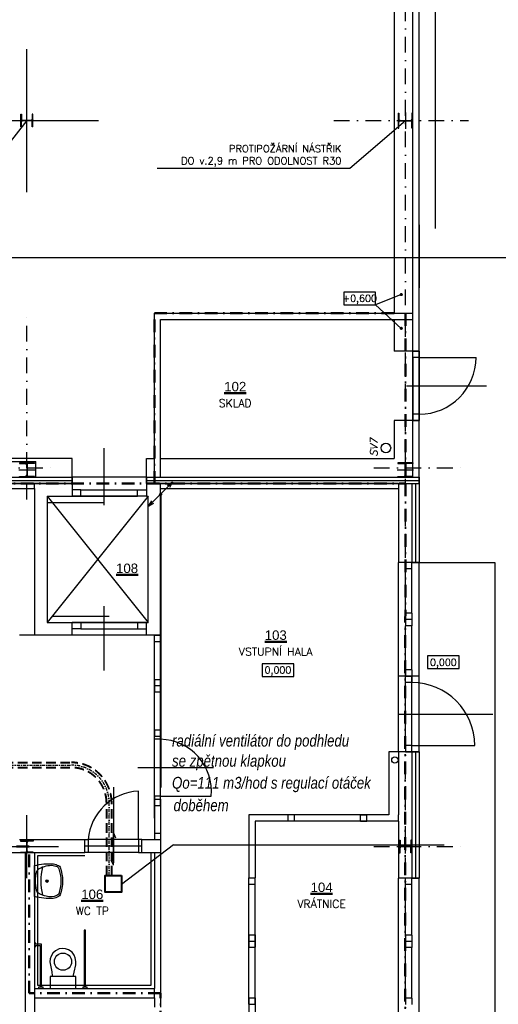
# Model space of a CAD drawing. Header units: millimetres. Extents: x 6435372 to 7248404, y 1559872 to 1886246.
# Tile 206 of 208: x 7115312 to 7122900, y 1762661 to 1778257. Entities that reach past the tile are written whole.
import ezdxf
from ezdxf.enums import TextEntityAlignment as Align

# ---------------------------------------------------------------- set-up
doc = ezdxf.new("R2010")
doc.units = ezdxf.units.MM
for name, pattern in [('DASHDOT', [1, 0.5, -0.25, 0, -0.25]), ('DASHDOTX2', [2, 1, -0.5, 0, -0.5]), ('DASHED', [0.75, 0.5, -0.25]), ('ČERCHOVANÁ', [1, 0.5, -0.25, 0, -0.25])]:
    doc.linetypes.add(name, pattern=pattern)
for name, color, linetype, lineweight in [('CKPOPISM', 8, 'Continuous', 50), ('CKPOPISM_POPIS', 8, 'Continuous', 25), ('požární úseky', 21, 'ČERCHOVANÁ', 50), ('UT_potrubí', 10, 'Continuous', 30), ('V-chladivo', 180, 'OKRUH_1', 40), ('VZT', 130, 'Continuous', 40)]:
    doc.layers.add(name, color=color, linetype=linetype, lineweight=lineweight)
doc.layers.add('matrice DPS', color=122, linetype='Continuous')
doc.layers.add('VZT_POPIS', color=7, linetype='Continuous')
doc.styles.add('ARIAL', font='arial.ttf')
doc.styles.add('INDRA', font='ariali.ttf')
doc.styles.add('KURZIVA', font='italic__.ttf')
doc.styles.get("Standard").update_dxf_attribs({"font": 'romans.shx'})
doc.linetypes.add('IZOLACE_POLYSTYREN_EXPANDOVANY', pattern='A,1,[224,CADKON.SHX,S=0.01,R=0,X=-0.5,Y=-1.74],-2', length=3)
doc.linetypes.add('IZOLACE_POLYSTYREN_PENOVY', pattern='A,0.001,[228,CADKON.SHX,S=0.1,R=0,X=0,Y=0],-2', length=2.001)
doc.linetypes.add('OKRUH_1', pattern='A,25,-18,25,-18,["1",Standard,S=9,R=0,X=-5,Y=-4.5],-12', length=98)
doc.dimstyles.new('CADKON', dxfattribs={"dimscale": 100, "dimtxt": 2.2, "dimasz": 2.5, "dimexe": 1.8, "dimexo": 5, "dimgap": 0.6, "dimtad": 1, "dimrnd": 1, "dimtxsty": 'Standard', "dimblk1": 'OBLIQUE', "dimblk2": 'OBLIQUE', "dimsah": 1, "dimcen": 2.5, "dimadec": 1, "dimazin": 2, "dimtfac": 1, "dimtdec": 4, "dimtix": 1, "dimtmove": 2, "dimatfit": 3, "dimldrblk": 'OPEN30', "dimfxl": 5, "dimfxlon": 1, "dimtolj": 1, "dimarcsym": 0})
doc.dimstyles.new('CADKON$7', dxfattribs={"dimscale": 100, "dimtxt": 2.5, "dimasz": 2.5, "dimexe": 1.8, "dimexo": 5, "dimgap": 0.6, "dimtad": 1, "dimrnd": 1, "dimtxsty": 'Standard', "dimblk1": 'OBLIQUE', "dimblk2": 'OBLIQUE', "dimsah": 1, "dimcen": 2.5, "dimadec": 1, "dimazin": 2, "dimtfac": 1, "dimtdec": 4, "dimtix": 1, "dimtmove": 0, "dimatfit": 3, "dimldrblk": 'DOTSMALL', "dimfxl": 5, "dimfxlon": 1, "dimtfill": 1, "dimtolj": 1, "dimarcsym": 0})

# ---------------------------------------------------------------- blocks, each defined once
blk = doc.blocks.new('_Oblique')
at = {"color": 0, "lineweight": -2}
blk.add_line((-0.5, -0.5), (0.5, 0.5), dxfattribs=at)
blk = doc.blocks.new('CK_S_EXT_HEAHEA240')
for p, q in [((-120, 115), (120, 115)), ((-120, 115), (-120, 103)), ((-120, 103), (-24.75, 103)), ((-3.75, -82), (-3.75, 82)), ((3.75, -82), (3.75, 82)), ((120, 103), (24.75, 103)), ((120, 115), (120, 103)), ((-120, -115), (-120, -103)), ((-120, -103), (-24.75, -103)), ((-120, -115), (120, -115)), ((120, -103), (24.75, -103)), ((120, -115), (120, -103))]:
    blk.add_line(p, q)
for centre, start, end in [((-24.75, 82), 0, 90), ((24.75, 82), 90, 180), ((-24.75, -82), 270, 0), ((24.75, -82), 180, 270)]:
    blk.add_arc(centre, 21, start, end)
blk = doc.blocks.new('CK_S_EXT_HEAHEA200')
for p, q in [((-100, 95), (100, 95)), ((-100, 95), (-100, 85)), ((-100, 85), (-21.25, 85)), ((-3.25, -67), (-3.25, 67)), ((3.25, -67), (3.25, 67)), ((100, 85), (21.25, 85)), ((100, 95), (100, 85)), ((-100, -95), (-100, -85)), ((-100, -85), (-21.25, -85)), ((-100, -95), (100, -95)), ((100, -85), (21.25, -85)), ((100, -95), (100, -85))]:
    blk.add_line(p, q)
for centre, start, end in [((-21.25, 67), 0, 90), ((21.25, 67), 90, 180), ((-21.25, -67), 270, 0), ((21.25, -67), 180, 270)]:
    blk.add_arc(centre, 18, start, end)
blk = doc.blocks.new('*U1042')
at = {"color": 0, "linetype": 'ByBlock', "lineweight": -2}
for p, q in [((-386, 0), (-386, -20)), ((-314, 0), (-386, 0)), ((-314, -20), (-314, 0)), ((314, 0), (314, -20)), ((386, 0), (314, 0)), ((386, -20), (386, 0)), ((-386, -20), (-314, -20)), ((-360, -20), (-360, -920)), ((-340, -920), (-340, -20)), ((314, -20), (386, -20)), ((340, -20), (340, -700)), ((360, -680), (360, -20)), ((340, -700), (435, -700)), ((435, -680), (360, -680)), ((450, -660), (435, -660)), ((435, -660), (435, -680)), ((435, -700), (435, -720)), ((435, -720), (450, -720)), ((450, -720), (450, -660)), ((-360, -920), (-340, -920))]:
    blk.add_line(p, q, dxfattribs=at)
for points in [[(-204, 0), (-204, -188), (-164, -188), (-178, -256), (-203, -372), (-204, -423), (-197, -485), (-181, -527), (-145, -572), (-89, -608), (-40, -628), (1, -633), (58, -625), (118, -597), (157, -556), (188, -510), (200, -469), (205, -422), (192, -342), (176, -262), (168, -197), (165, -188), (204, -188), (204, 0), (-204, 0)], [(-164, -188), (165, -188)]]:
    blk.add_lwpolyline(points, dxfattribs=at)
blk.add_circle((-1, -423), 136, dxfattribs=at)
blk = doc.blocks.new('CKBL2112015091058', base_point=(102208, 60893))
blk = doc.blocks.new('CKBL2112015091548', base_point=(101049, 65429))
blk = doc.blocks.new('CKBL2112015092642', base_point=(98321, 67318))
blk = doc.blocks.new('CKBL2112615105543', base_point=(101423, 69100))
blk = doc.blocks.new('*U1021')
at = {"color": 0, "linetype": 'ByBlock', "lineweight": -2}
blk.add_lwpolyline([(-5, -2), (5, -2), (5, 2), (-5, 2), (-5, -2)], dxfattribs=at)
blk = doc.blocks.new('*U1026')
at = {"color": 0, "linetype": 'ByBlock', "lineweight": -2}
blk.add_lwpolyline([(-5, -2), (5, -2), (5, 2), (-5, 2), (-5, -2)], dxfattribs=at)
blk = doc.blocks.new('*U1027')
at = {"color": 0, "linetype": 'ByBlock', "lineweight": -2}
blk.add_lwpolyline([(-5, -2), (5, -2), (5, 2), (-5, 2), (-5, -2)], dxfattribs=at)
blk = doc.blocks.new('CKBL2032316081210')

msp = doc.modelspace()

# ---------------------------------------------------------------- linework, layer by layer
at = {"layer": 'matrice DPS', "linetype": 'DASHDOT', "ltscale": 500}
for p, q in [((7121426.8, 1758731.7), (7121426.8, 1794158)), ((7120293.5, 1776658), (7122426.8, 1776658)), ((7115426.8, 1770658), (7115426.8, 1773658)), ((7114926.8, 1771158), (7115926.8, 1771158)), ((7120926.8, 1771158), (7122426.8, 1771158)), ((7120926.8, 1765158), (7122426.8, 1765158))]:
    msp.add_line(p, q, dxfattribs=at)
at = {"layer": 'matrice DPS', "ltscale": 500}
for p, q in [((7121546.8, 1773608), (7121546.8, 1793308)), ((7121646.8, 1773008), (7121646.8, 1793408)), ((7121896.8, 1793408), (7121896.8, 1774947.1)), ((7121246.8, 1793008), (7121246.8, 1773608)), ((7115426.8, 1775524.7), (7115426.8, 1777791.3)), ((7115426.8, 1776548), (7115426.8, 1776768)), ((7121426.8, 1776788), (7121426.8, 1776528)), ((7112952, 1776658), (7116560.1, 1776658)), ((7115531.8, 1776658), (7115321.8, 1776658)), ((7121301.8, 1776658), (7121551.8, 1776658)), ((7121646.8, 1775008), (7121646.8, 1774008)), ((7117446.8, 1771008), (7117446.8, 1773608)), ((7117446.8, 1773608), (7121546.8, 1773608)), ((7117546.8, 1771008), (7117546.8, 1773508)), ((7117546.8, 1773508), (7121546.8, 1773508)), ((7121246.8, 1773508), (7121246.8, 1773008)), ((7121546.8, 1773508), (7121546.8, 1773608)), ((7121546.8, 1773008), (7121546.8, 1773508)), ((7121546.8, 1773008), (7121246.8, 1773008)), ((7121546.8, 1771908), (7121546.8, 1773008)), ((7121646.8, 1773008), (7121546.8, 1773008)), ((7121546.8, 1772908), (7121546.8, 1773008)), ((7121546.8, 1773008), (7121646.8, 1773008)), ((7121646.8, 1773008), (7121646.8, 1771908)), ((7121646.8, 1771908), (7121646.8, 1773008)), ((7121646.8, 1773008), (7121646.8, 1772908)), ((7121646.8, 1772908), (7121546.8, 1772908)), ((7121546.8, 1772908), (7121546.8, 1772008)), ((7121646.8, 1772908), (7122546.8, 1772908)), ((7121646.8, 1772908), (7121646.8, 1772008)), ((7121446.8, 1772458), (7122710.8, 1772458)), ((7121546.8, 1772008), (7121546.8, 1771908)), ((7121646.8, 1772008), (7121546.8, 1772008)), ((7121646.8, 1771908), (7121646.8, 1772008)), ((7121546.8, 1771908), (7121246.8, 1771908)), ((7121246.8, 1771908), (7121246.8, 1771308)), ((7121546.8, 1771008), (7121546.8, 1771908)), ((7121646.8, 1771908), (7121546.8, 1771908)), ((7121546.8, 1771908), (7121646.8, 1771908)), ((7121646.8, 1770908), (7121646.8, 1771908)), ((7116646.8, 1771471.6), (7116646.8, 1770567)), ((7116141.8, 1771308), (7079606.8, 1771308)), ((7116141.8, 1771008), (7116141.8, 1771308)), ((7117321.8, 1771008), (7117321.8, 1771308)), ((7117321.8, 1771308), (7117446.8, 1771308)), ((7117546.8, 1771308), (7121246.8, 1771308)), ((7109286.8, 1771258), (7115566.8, 1771258)), ((7115426.8, 1771248), (7115426.8, 1770998)), ((7115566.8, 1771008), (7115566.8, 1771258)), ((7121426.8, 1771248), (7121426.8, 1770998)), ((7079306.8, 1771008), (7116141.8, 1771008)), ((7104706.8, 1771008), (7116141.8, 1771008)), ((7115556.8, 1771123), (7115296.8, 1771123)), ((7117321.8, 1771008), (7116141.8, 1771008)), ((7116141.8, 1770908), (7116141.8, 1771008)), ((7116141.8, 1771008), (7116141.8, 1770908)), ((7117321.8, 1771008), (7117446.8, 1771008)), ((7117321.8, 1770908), (7117321.8, 1771008)), ((7117321.8, 1771008), (7117321.8, 1770908)), ((7117321.8, 1771008), (7121646.8, 1771008)), ((7117546.8, 1771008), (7121546.8, 1771008)), ((7121556.8, 1771123), (7121296.8, 1771123)), ((7121546.8, 1771008), (7121646.8, 1771008)), ((7121646.8, 1771008), (7121646.8, 1770908)), ((7104706.8, 1770908), (7116141.8, 1770908)), ((7115546.8, 1770908), (7105036.8, 1770908)), ((7112206.8, 1770833), (7115546.8, 1770833)), ((7116141.8, 1770908), (7115546.8, 1770908)), ((7115546.8, 1770833), (7115546.8, 1770908)), ((7115546.8, 1770833), (7115546.8, 1768508)), ((7116141.8, 1770908), (7116141.8, 1770708)), ((7117321.8, 1770908), (7117321.8, 1770708)), ((7117446.8, 1770908), (7117321.8, 1770908)), ((7117321.8, 1770908), (7121646.8, 1770908)), ((7121316.8, 1770908), (7117446.8, 1770908)), ((7117546.8, 1770833), (7117546.8, 1770908)), ((7117546.8, 1770833), (7121316.8, 1770833)), ((7117546.8, 1768508), (7117546.8, 1770833)), ((7121316.8, 1770908), (7121316.8, 1769658)), ((7121316.8, 1770908), (7121316.8, 1770833)), ((7121316.8, 1770908), (7121646.8, 1770908)), ((7121526.8, 1770908), (7121526.8, 1769658)), ((7121526.8, 1770908), (7121646.8, 1770908)), ((7121646.8, 1770908), (7121646.8, 1769658)), ((7115746.8, 1770708), (7115746.8, 1768708)), ((7115746.8, 1770708), (7116141.8, 1770708)), ((7115746.8, 1770708), (7117346.8, 1768708)), ((7117346.8, 1770708), (7115746.8, 1768708)), ((7116281.8, 1770808), (7116141.8, 1770808)), ((7116141.8, 1770808), (7116141.8, 1770708)), ((7117321.8, 1770708), (7116141.8, 1770708)), ((7116141.8, 1770708), (7116281.8, 1770708)), ((7116146.8, 1770708), (7117146.8, 1770708)), ((7116281.8, 1770708), (7116281.8, 1770808)), ((7116281.8, 1770808), (7117181.8, 1770808)), ((7116281.8, 1770708), (7117181.8, 1770708)), ((7117181.8, 1770708), (7117181.8, 1770808)), ((7117181.8, 1770808), (7117321.8, 1770808)), ((7117321.8, 1770708), (7117181.8, 1770708)), ((7117321.8, 1770808), (7117321.8, 1770708)), ((7117321.8, 1770708), (7117346.8, 1770708)), ((7117346.8, 1768708), (7117346.8, 1770708)), ((7115746.8, 1770608), (7116646.8, 1770608)), ((7121316.8, 1767858), (7121316.8, 1769658)), ((7121646.8, 1769658), (7121316.8, 1769658)), ((7121426.8, 1769558), (7121426.8, 1769658)), ((7121526.8, 1769658), (7121426.8, 1769658)), ((7121526.8, 1769558), (7121526.8, 1769658)), ((7121526.8, 1769658), (7121646.8, 1769658)), ((7121646.8, 1767858), (7121646.8, 1769658)), ((7121646.8, 1769658), (7122846.8, 1769658)), ((7122846.8, 1769658), (7122846.8, 1759752.5)), ((7121426.8, 1768858), (7121426.8, 1769558)), ((7121526.8, 1769558), (7121426.8, 1769558)), ((7121526.8, 1768858), (7121526.8, 1769558)), ((7116646.8, 1768966.5), (7116646.8, 1767947.2)), ((7115831.8, 1768808), (7116731.8, 1768808)), ((7121526.8, 1768858), (7121426.8, 1768858)), ((7121426.8, 1768858), (7121426.8, 1768758)), ((7121526.8, 1768858), (7121526.8, 1768758)), ((7115746.8, 1768708), (7116141.8, 1768708)), ((7116056.8, 1768708), (7117236.8, 1768708)), ((7117321.8, 1768708), (7116141.8, 1768708)), ((7116141.8, 1768508), (7116141.8, 1768708)), ((7116141.8, 1768708), (7116281.8, 1768708)), ((7116141.8, 1768608), (7116141.8, 1768708)), ((7116281.8, 1768708), (7116281.8, 1768608)), ((7116281.8, 1768708), (7117181.8, 1768708)), ((7116321.8, 1768708), (7117321.8, 1768708)), ((7117321.8, 1768708), (7117181.8, 1768708)), ((7117181.8, 1768708), (7117181.8, 1768608)), ((7117321.8, 1768708), (7117346.8, 1768708)), ((7117321.8, 1768508), (7117321.8, 1768708)), ((7117321.8, 1768608), (7117321.8, 1768708)), ((7121526.8, 1768758), (7121426.8, 1768758)), ((7121426.8, 1768758), (7121426.8, 1768658)), ((7121426.8, 1767958), (7121426.8, 1768658)), ((7121526.8, 1768658), (7121426.8, 1768658)), ((7121526.8, 1768758), (7121526.8, 1768658)), ((7121526.8, 1767958), (7121526.8, 1768658)), ((7115546.8, 1768508), (7115306.8, 1768508)), ((7116141.8, 1768508), (7115546.8, 1768508)), ((7116281.8, 1768608), (7116141.8, 1768608)), ((7117321.8, 1768508), (7116141.8, 1768508)), ((7116281.8, 1768608), (7117181.8, 1768608)), ((7117181.8, 1768608), (7117321.8, 1768608)), ((7117546.8, 1768508), (7117321.8, 1768508)), ((7117446.8, 1768508), (7117546.8, 1768508)), ((7117446.8, 1768508), (7117546.8, 1768508)), ((7117446.8, 1766908), (7117446.8, 1768508)), ((7117446.8, 1768408), (7117446.8, 1768508)), ((7117446.8, 1768508), (7117546.8, 1768508)), ((7117546.8, 1766908), (7117546.8, 1768508)), ((7117546.8, 1768408), (7117546.8, 1768508)), ((7117446.8, 1767808), (7117446.8, 1768408)), ((7117446.8, 1768408), (7117546.8, 1768408)), ((7117546.8, 1767808), (7117546.8, 1768408)), ((7121316.8, 1766658), (7121316.8, 1767858)), ((7121646.8, 1767858), (7121316.8, 1767858)), ((7121646.8, 1767858), (7121316.8, 1767858)), ((7121526.8, 1767958), (7121426.8, 1767958)), ((7121426.8, 1767958), (7121426.8, 1767858)), ((7121426.8, 1767758), (7121426.8, 1767858)), ((7121426.8, 1767858), (7121526.8, 1767858)), ((7121526.8, 1767858), (7121426.8, 1767858)), ((7121526.8, 1767958), (7121526.8, 1767858)), ((7121526.8, 1766658), (7121526.8, 1767858)), ((7121526.8, 1767858), (7121526.8, 1767758)), ((7121646.8, 1766658), (7121646.8, 1767858)), ((7117446.8, 1767808), (7117546.8, 1767808)), ((7117446.8, 1767808), (7117446.8, 1767708)), ((7117446.8, 1767708), (7117546.8, 1767708)), ((7117446.8, 1767708), (7117446.8, 1767608)), ((7117546.8, 1767808), (7117546.8, 1767708)), ((7117546.8, 1767708), (7117546.8, 1767608)), ((7121526.8, 1767758), (7121426.8, 1767758)), ((7121426.8, 1766758), (7121426.8, 1767758)), ((7121526.8, 1766758), (7121526.8, 1767758)), ((7117446.8, 1767008), (7117446.8, 1767608)), ((7117446.8, 1767608), (7117546.8, 1767608)), ((7117546.8, 1767008), (7117546.8, 1767608)), ((7121312.8, 1767258), (7122812.8, 1767258)), ((7117446.8, 1767008), (7117546.8, 1767008)), ((7117446.8, 1767008), (7117446.8, 1766908)), ((7117546.8, 1767008), (7117546.8, 1766908)), ((7117446.8, 1766908), (7117546.8, 1766908)), ((7117446.8, 1766858), (7117446.8, 1766908)), ((7117446.8, 1766908), (7117546.8, 1766908)), ((7117446.8, 1766908), (7117546.8, 1766908)), ((7117446.8, 1766908), (7117546.8, 1766908)), ((7117446.8, 1765958), (7117446.8, 1766858)), ((7117546.8, 1766858), (7117446.8, 1766858)), ((7117446.8, 1765608), (7117446.8, 1766808)), ((7117546.8, 1766908), (7117546.8, 1766858)), ((7117546.8, 1765958), (7117546.8, 1766858)), ((7121316.8, 1766658), (7121166.8, 1766658)), ((7121166.8, 1766658), (7121166.8, 1765663)), ((7121646.8, 1766658), (7121316.8, 1766658)), ((7121316.8, 1766658), (7121316.8, 1765663)), ((7121526.8, 1766758), (7121426.8, 1766758)), ((7121426.8, 1766758), (7121426.8, 1766658)), ((7121426.8, 1766658), (7121526.8, 1766658)), ((7121526.8, 1766658), (7121526.8, 1766758)), ((7121526.8, 1766758), (7122526.8, 1766758)), ((7121526.8, 1766658), (7121526.8, 1764658)), ((7121526.8, 1766658), (7121646.8, 1766658)), ((7121646.8, 1766658), (7121646.8, 1764658)), ((7118382.8, 1766408), (7117182.8, 1766408)), ((7116796.8, 1766099), (7116796.8, 1764899)), ((7117196.8, 1765273), (7117196.8, 1766038)), ((7117546.8, 1765958), (7117446.8, 1765958)), ((7117446.8, 1765958), (7117446.8, 1765908)), ((7117446.8, 1765908), (7117546.8, 1765908)), ((7117446.8, 1765908), (7117546.8, 1765908)), ((7117446.8, 1765908), (7117546.8, 1765908)), ((7117446.8, 1765908), (7117446.8, 1765273)), ((7117446.8, 1765808), (7117446.8, 1765908)), ((7117446.8, 1765908), (7117546.8, 1765908)), ((7117546.8, 1765908), (7117546.8, 1765958)), ((7117546.8, 1765958), (7118346.8, 1765958)), ((7117546.8, 1765908), (7117546.8, 1765273)), ((7117546.8, 1765808), (7117546.8, 1765908)), ((7117446.8, 1765808), (7117446.8, 1765373)), ((7117446.8, 1765808), (7117546.8, 1765808)), ((7117546.8, 1765808), (7117546.8, 1765373)), ((7115426.8, 1764658), (7115426.8, 1765658)), ((7118946.8, 1765663), (7118946.8, 1764663)), ((7119566.8, 1765663), (7118946.8, 1765663)), ((7119046.8, 1765563), (7119046.8, 1764663)), ((7119566.8, 1765563), (7119046.8, 1765563)), ((7120816.8, 1765663), (7119566.8, 1765663)), ((7119566.8, 1765563), (7119566.8, 1765663)), ((7119666.8, 1765663), (7119566.8, 1765663)), ((7119566.8, 1765563), (7119566.8, 1765663)), ((7120816.8, 1765563), (7119566.8, 1765563)), ((7119666.8, 1765563), (7119566.8, 1765563)), ((7120716.8, 1765663), (7119666.8, 1765663)), ((7119666.8, 1765563), (7119666.8, 1765663)), ((7120716.8, 1765563), (7119666.8, 1765563)), ((7120716.8, 1765563), (7120716.8, 1765663)), ((7120716.8, 1765663), (7120816.8, 1765663)), ((7120716.8, 1765563), (7120816.8, 1765563)), ((7120816.8, 1765563), (7120816.8, 1765663)), ((7120816.8, 1765563), (7120816.8, 1765663)), ((7121166.8, 1765663), (7120816.8, 1765663)), ((7121316.8, 1765563), (7120816.8, 1765563)), ((7121316.8, 1765563), (7121316.8, 1765663)), ((7121316.8, 1765563), (7121316.8, 1764658)), ((7117446.8, 1765373), (7117546.8, 1765373)), ((7117446.8, 1765373), (7117446.8, 1765273)), ((7117546.8, 1765373), (7117546.8, 1765273)), ((7115306.8, 1765273), (7115526.8, 1765273)), ((7115426.8, 1765053), (7115426.8, 1765298)), ((7115430.1, 1765273), (7116346.8, 1765273)), ((7116346.8, 1765063), (7116346.8, 1765273)), ((7116346.8, 1765273), (7116396.8, 1765273)), ((7116346.8, 1765063), (7116346.8, 1765273)), ((7117196.8, 1765273), (7116396.8, 1765273)), ((7116396.8, 1765273), (7116396.8, 1765063)), ((7117246.8, 1765273), (7117196.8, 1765273)), ((7117196.8, 1765273), (7117196.8, 1765063)), ((7117246.8, 1765273), (7117446.8, 1765273)), ((7117246.8, 1765063), (7117246.8, 1765273)), ((7117246.8, 1765063), (7117246.8, 1765273)), ((7117446.8, 1765273), (7117546.8, 1765273)), ((7117446.8, 1765273), (7117546.8, 1765273)), ((7117446.8, 1765273), (7117546.8, 1765273)), ((7117546.8, 1765273), (7117546.8, 1762613)), ((7121426.8, 1765048), (7121426.8, 1765268)), ((7111086.8, 1765063), (7115396.8, 1765063)), ((7114926.8, 1765158), (7115926.8, 1765158)), ((7115316.8, 1765158), (7115536.8, 1765158)), ((7115396.8, 1765063), (7115396.8, 1761282.5)), ((7115546.8, 1765063), (7115546.8, 1762913)), ((7115546.8, 1765063), (7116346.8, 1765063)), ((7117246.8, 1765163), (7116346.8, 1765163)), ((7116396.8, 1765063), (7116346.8, 1765063)), ((7117196.8, 1765063), (7116396.8, 1765063)), ((7117196.8, 1765063), (7117246.8, 1765063)), ((7117246.8, 1765063), (7117446.8, 1765063)), ((7117446.8, 1765063), (7117446.8, 1762913)), ((7117446.8, 1765063), (7117546.8, 1765063)), ((7121531.8, 1765158), (7121321.8, 1765158)), ((7118946.8, 1764663), (7119046.8, 1764663)), ((7118946.8, 1762663), (7118946.8, 1764663)), ((7118946.8, 1764563), (7118946.8, 1764663)), ((7118946.8, 1764663), (7119046.8, 1764663)), ((7119046.8, 1762663), (7119046.8, 1764663)), ((7119046.8, 1764563), (7119046.8, 1764663)), ((7121316.8, 1761658), (7121316.8, 1764658)), ((7121646.8, 1764658), (7121316.8, 1764658)), ((7121426.8, 1764558), (7121426.8, 1764658)), ((7121526.8, 1764658), (7121426.8, 1764658)), ((7121526.8, 1764558), (7121526.8, 1764658)), ((7121526.8, 1764658), (7121646.8, 1764658)), ((7121646.8, 1761658), (7121646.8, 1764658)), ((7118946.8, 1763763), (7118946.8, 1764563)), ((7118946.8, 1764563), (7119046.8, 1764563)), ((7119046.8, 1763763), (7119046.8, 1764563)), ((7121426.8, 1763758), (7121426.8, 1764558)), ((7121526.8, 1764558), (7121426.8, 1764558)), ((7121526.8, 1763758), (7121526.8, 1764558)), ((7118946.8, 1763763), (7119046.8, 1763763)), ((7118946.8, 1763763), (7118946.8, 1763663)), ((7118946.8, 1763663), (7119046.8, 1763663)), ((7118946.8, 1763663), (7118946.8, 1763563)), ((7119046.8, 1763763), (7119046.8, 1763663)), ((7119046.8, 1763663), (7119046.8, 1763563)), ((7121526.8, 1763758), (7121426.8, 1763758)), ((7121426.8, 1763758), (7121426.8, 1763658)), ((7121526.8, 1763658), (7121426.8, 1763658)), ((7121426.8, 1763658), (7121426.8, 1763558)), ((7121526.8, 1763758), (7121526.8, 1763658)), ((7121526.8, 1763658), (7121526.8, 1763558)), ((7118946.8, 1763563), (7119046.8, 1763563)), ((7118946.8, 1762763), (7118946.8, 1763563)), ((7119046.8, 1762763), (7119046.8, 1763563)), ((7121426.8, 1762758), (7121426.8, 1763558)), ((7121526.8, 1763558), (7121426.8, 1763558)), ((7121526.8, 1762758), (7121526.8, 1763558)), ((7115546.8, 1762913), (7117446.8, 1762913)), ((7117446.8, 1762763), (7117446.8, 1762913)), ((7115546.8, 1762763), (7117446.8, 1762763)), ((7115546.8, 1762763), (7115546.8, 1761282.5)), ((7117446.8, 1762763), (7117446.8, 1762613)), ((7118946.8, 1762763), (7119046.8, 1762763)), ((7118946.8, 1762763), (7118946.8, 1762663)), ((7119046.8, 1762763), (7119046.8, 1762663)), ((7121526.8, 1762758), (7121426.8, 1762758)), ((7121426.8, 1762758), (7121426.8, 1762658)), ((7121526.8, 1762758), (7121526.8, 1762658)), ((7118946.8, 1762663), (7118946.8, 1762413)), ((7118946.8, 1762663), (7119046.8, 1762663)), ((7118946.8, 1762663), (7119046.8, 1762663)), ((7119046.8, 1762663), (7119046.8, 1762413))]:
    msp.add_line(p, q, dxfattribs=at)
at = {"layer": 'matrice DPS', "linetype": 'Continuous', "ltscale": 500}
for p, q in [((7117446.8, 1771008), (7117546.8, 1771008)), ((7115396.8, 1765063), (7115546.8, 1765063)), ((7115546.8, 1762913), (7115546.8, 1762763))]:
    msp.add_line(p, q, dxfattribs=at)
at = {"layer": 'matrice DPS', "linetype": 'IZOLACE_POLYSTYREN_PENOVY', "ltscale": 500}
for points in [[(7104706.8, 1770958), (7116141.8, 1770958)], [(7117321.8, 1770958), (7121646.8, 1770958)]]:
    msp.add_lwpolyline(points, dxfattribs=at)
at = {"layer": 'matrice DPS', "linetype": 'IZOLACE_POLYSTYREN_EXPANDOVANY', "ltscale": 500}
for points in [[(7121586.8, 1770908), (7121586.8, 1769658)], [(7121586.8, 1766658), (7121586.8, 1764658)]]:
    msp.add_lwpolyline(points, dxfattribs=at)
at = {"layer": 'matrice DPS', "ltscale": 500}
msp.add_lwpolyline([(7116346.8, 1765013), (7115596.8, 1765013), (7115596.8, 1762963), (7117396.8, 1762963), (7117396.8, 1765063)], dxfattribs=at)
at = {"layer": 'matrice DPS', "linetype": 'ByBlock', "ltscale": 500}
for points in [[(7115546.8, 1764857.8, -0.0779315), (7115847.8, 1764886.1, -0.0680309), (7115928.1, 1764857.1, -0.2449622), (7115954.6, 1764831.4, -0.1652428), (7115954.6, 1764393.4, -0.2447516), (7115928.1, 1764367.7, -0.0729642), (7115841.7, 1764337.4, -0.0733034), (7115546.8, 1764367)], [(7115623.6, 1764812.1, -0.1391699), (7115844.4, 1764861.3), (7115882.8, 1764850, -0.3095362), (7115939.5, 1764787, -0.1500095), (7115939.5, 1764437.4, -0.2874807), (7115902.8, 1764384.9, -0.1904674), (7115730.6, 1764372.7, -0.0477801), (7115623.6, 1764412.7, -0.2252671), (7115579.6, 1764467.5, -0.1173255), (7115582.8, 1764767.1, -0.1890594), (7115621.5, 1764811)]]:
    msp.add_lwpolyline(points, format="xyb", close=True, dxfattribs=at)
msp.add_lwpolyline([(7115674.4, 1764832.9, 0.1253275), (7115674.4, 1764390.8)], format="xyb", dxfattribs=at)
at = {"layer": 'matrice DPS', "ltscale": 500}
for centre, radius in [((7121118.8, 1771472.5), 75), ((7121260.1, 1766530.8), 50)]:
    msp.add_circle(centre, radius, dxfattribs=at)
at = {"layer": 'matrice DPS', "linetype": 'ByBlock', "ltscale": 500}
for radius in [20.4, 13.9]:
    msp.add_circle((7115745.7, 1764612.4), radius, dxfattribs=at)
at = {"layer": 'matrice DPS', "ltscale": 500}
for centre, radius, start, end in [((7121646.8, 1772908), 900, 270, 0), ((7121526.8, 1766758), 1000, 0, 90), ((7117531.4, 1766038.8), 819.4, 354.34379, 88.92328), ((7117234.8, 1765197.5), 841.4, 92.58851, 174.84917)]:
    msp.add_arc(centre, radius, start, end, dxfattribs=at)
at = {"layer": 'požární úseky', "ltscale": 400}
for p, q in [((7117446.8, 1773608), (7121426.8, 1773608)), ((7117446.8, 1770908), (7117446.8, 1773608)), ((7121426.8, 1773608), (7121426.8, 1770908)), ((7104926.8, 1770913), (7121426.8, 1770908)), ((7121426.8, 1770908), (7121423.8, 1761158)), ((7115461.3, 1765158), (7104926.8, 1765158)), ((7115461.3, 1765158), (7104926.8, 1765158)), ((7115461.3, 1762834.6), (7115461.3, 1765158)), ((7117546.8, 1762834.6), (7115461.3, 1762834.6)), ((7117546.8, 1761158), (7117546.8, 1762834.6))]:
    msp.add_line(p, q, dxfattribs=at)
at = {"layer": 'UT_potrubí', "ltscale": 400}
msp.add_lwpolyline([(7102886.5, 1774492.1), (7132586.5, 1774492.1), (7132586.5, 1753492.1), (7102886.5, 1753492.1)], close=True, dxfattribs=at)
at = {"layer": 'V-chladivo', "ltscale": 400}
msp.add_line((7117545.1, 1770740.4), (7117545.1, 1766095.3), dxfattribs=at)
msp.add_circle((7117545.1, 1770740.4), 11.4, dxfattribs=at)
at = {"layer": 'VZT', "linetype": 'DASHED', "ltscale": 300}
for p, q in [((7109208.9, 1766490.1), (7116131.1, 1766490.1)), ((7109208.9, 1766410.1), (7116131.1, 1766410.1)), ((7116691.1, 1764703.2), (7116691.1, 1765850.1)), ((7116771.1, 1764703.2), (7116771.1, 1765850.1))]:
    msp.add_line(p, q, dxfattribs=at)
at = {"layer": 'VZT', "ltscale": 400}
msp.add_lwpolyline([(7116928.8, 1764703.2), (7116928.8, 1764439.2), (7116664.8, 1764439.2), (7116664.8, 1764703.2)], close=True, dxfattribs=at)
at = {"layer": 'VZT', "linetype": 'DASHED', "ltscale": 300}
for radius in [640, 560]:
    msp.add_arc((7116131.1, 1765850.1), radius, 0, 90, dxfattribs=at)
at = {"layer": 'VZT_POPIS', "ltscale": 400}
for p, q in [((7117545.1, 1770740.4), (7117735.7, 1770931)), ((7117735.7, 1770931), (7117651.6, 1770880.3)), ((7117735.7, 1770931), (7117685, 1770846.9)), ((7117545.1, 1770740.4), (7117354.4, 1770549.7)), ((7117354.4, 1770549.7), (7117405.1, 1770633.9)), ((7117354.4, 1770549.7), (7117438.6, 1770600.4)), ((7116796.8, 1764864.1), (7116796.8, 1765378.2)), ((7116796.8, 1765378.2), (7116831.8, 1765296.8)), ((7116796.8, 1764864.1), (7116761.9, 1764945.4))]:
    msp.add_line(p, q, dxfattribs=at)
at = {"layer": 'VZT_POPIS', "linetype": 'DASHDOTX2', "ltscale": 50}
for p, q in [((7109158.9, 1766450.1), (7116131.1, 1766450.1)), ((7116731.1, 1764703.2), (7116731.1, 1765850.1))]:
    msp.add_line(p, q, dxfattribs=at)
at = {"layer": 'VZT_POPIS'}
for q in [(7116928.8, 1764559.5), (7122042.4, 1765185.6)]:
    msp.add_line((7117748.7, 1765185.6), q, dxfattribs=at)
at = {"layer": 'VZT_POPIS', "linetype": 'DASHDOTX2', "ltscale": 50}
msp.add_arc((7116131.1, 1765850.1), 600, 0, 90, dxfattribs=at)

# ---------------------------------------------------------------- block references
at = {"layer": 'matrice DPS', "ltscale": 500}
for name, p, rotation in [('CK_S_EXT_HEAHEA200', (7115426.8, 1776658), 90), ('CK_S_EXT_HEAHEA240', (7121426.8, 1776658), 270), ('CK_S_EXT_HEAHEA240', (7115426.8, 1771123), 180), ('CK_S_EXT_HEAHEA240', (7121426.8, 1771123), 180), ('CK_S_EXT_HEAHEA200', (7121426.8, 1765158), 90), ('*U1042', (7115996.8, 1762913), 180)]:
    msp.add_blockref(name, p, dxfattribs=dict(at, rotation=rotation))
ref = msp.add_blockref('*U1021', (7120702.1, 1773842), dxfattribs=dict(at, xscale=50, yscale=50, zscale=50))
ref.add_attrib('Výška', '+0,600', dxfattribs={"layer": '0', "color": 0, "linetype": 'ByBlock', "lineweight": -2, "height": 110}).set_placement((7120702.1, 1773842), align=Align.MIDDLE_CENTER)
ref = msp.add_blockref('CKBL2112615105543', (7118729.5, 1772120.1), dxfattribs=dict(at, xscale=0.5, yscale=0.5, zscale=0.5))
ref.add_attrib('JMENO', 'SKLAD', dxfattribs={"layer": 'CKPOPISM_POPIS', "height": 125}).set_placement((7118729.5, 1772120.1), align=Align.CENTER)
ref.add_attrib('CISLO', '%%U102', dxfattribs={"layer": 'CKPOPISM', "height": 150, "style": 'ARIAL'}).set_placement((7118729.5, 1772370.1), align=Align.CENTER)
ref = msp.add_blockref('CKBL2112015092642', (7117014.6, 1769491.8), dxfattribs=dict(at, xscale=0.5, yscale=0.5, zscale=0.5))
ref.add_attrib('CISLO', '%%U108', dxfattribs={"layer": 'CKPOPISM', "height": 150, "style": 'ARIAL'}).set_placement((7117014.6, 1769491.8), align=Align.CENTER)
ref = msp.add_blockref('CKBL2112015091548', (7119371.6, 1768183.3), dxfattribs=dict(at, xscale=0.5, yscale=0.5, zscale=0.5))
ref.add_attrib('JMENO', 'VSTUPNÍ HALA', dxfattribs={"layer": 'CKPOPISM_POPIS', "height": 125}).set_placement((7119371.6, 1768183.3), align=Align.CENTER)
ref.add_attrib('CISLO', '%%U103', dxfattribs={"layer": 'CKPOPISM', "height": 150, "style": 'ARIAL'}).set_placement((7119371.6, 1768433.3), align=Align.CENTER)
ref = msp.add_blockref('*U1027', (7122029.2, 1768078.1), dxfattribs=dict(at, xscale=50, yscale=50, zscale=50))
ref.add_attrib('Výška', '0,000', dxfattribs={"layer": '0', "color": 0, "linetype": 'ByBlock', "lineweight": -2, "height": 110}).set_placement((7122029.2, 1768078.1), align=Align.MIDDLE_CENTER)
ref = msp.add_blockref('*U1026', (7119406.5, 1767954.1), dxfattribs=dict(at, xscale=50, yscale=50, zscale=50))
ref.add_attrib('Výška', '0,000', dxfattribs={"layer": '0', "color": 0, "linetype": 'ByBlock', "lineweight": -2, "height": 110}).set_placement((7119406.5, 1767954.1), align=Align.MIDDLE_CENTER)
msp.add_blockref('CK_S_EXT_HEAHEA200', (7115426.8, 1765158), dxfattribs=at)
ref = msp.add_blockref('CKBL2112015091058', (7120098.9, 1764188.8), dxfattribs=dict(at, xscale=0.5, yscale=0.5, zscale=0.5))
ref.add_attrib('JMENO', 'VRÁTNICE', dxfattribs={"layer": 'CKPOPISM_POPIS', "height": 125}).set_placement((7120098.9, 1764188.8), align=Align.CENTER)
ref.add_attrib('CISLO', '%%U104', dxfattribs={"layer": 'CKPOPISM', "height": 150, "style": 'ARIAL'}).set_placement((7120098.9, 1764438.8), align=Align.CENTER)
ref = msp.add_blockref('CKBL2032316081210', (7116462.7, 1764077.6), dxfattribs=at)
ref.add_attrib('CISLO', '%%U106', dxfattribs={"layer": 'CKPOPISM', "height": 150, "style": 'ARIAL'}).set_placement((7116462.7, 1764327.6), align=Align.CENTER)
ref.add_attrib('JMENO', 'WC TP', dxfattribs={"layer": 'CKPOPISM_POPIS', "height": 125}).set_placement((7116462.7, 1764077.6), align=Align.CENTER)

# ---------------------------------------------------------------- texts
at = {"layer": 'matrice DPS', "ltscale": 500, "style": 'KURZIVA'}
msp.add_text('SV7', height=115, rotation=90, dxfattribs=at).set_placement((7120982.7, 1771337.1))
at = {"layer": 'matrice DPS', "ltscale": 500, "insert": (7120413.9, 1775929.2), "char_height": 115, "attachment_point": 9}
msp.add_mtext('PROTIPOŽÁRNÍ NÁSTŘIK\\PDO v.2,9 m PRO ODOLNOST R30', dxfattribs=at)
at = {"layer": 'VZT_POPIS', "linetype": 'Continuous', "style": 'INDRA', "width": 0.8}
for s, p in [('radiální ventilátor do podhledu', (7117727.9, 1766743.5)), ('se zpětnou klapkou', (7117727.9, 1766423.9)), ('Qo=111 m3/hod s regulací otáček', (7117727.9, 1766075.6)), ('doběhem ', (7117751.6, 1765719.2))]:
    msp.add_text(s, height=187.5, dxfattribs=at).set_placement(p)

# ---------------------------------------------------------------- leaders
at = {"layer": 'matrice DPS', "ltscale": 500, "annotation_type": 0, "has_hookline": 1, "hookline_direction": 1, "text_width": 2924.3}
for points in [[(7115426.8, 1776661.3), (7114989, 1776104.5), (7114889, 1776104.5)], [(7121426.8, 1776654.3), (7120543.9, 1775899.2), (7120443.9, 1775899.2)]]:
    msp.add_leader(points, dimstyle='CADKON$7', override={"dimscale": 50, "dimtxt": 2.3, "dimasz": 2, "dimfxl": 1, "dimfxlon": 0}, dxfattribs=at)
at = {"layer": 'matrice DPS', "ltscale": 500}
for points in [[(7121362.1, 1773902.6), (7120952.1, 1773742)], [(7121362.1, 1773367.8), (7120952.1, 1773742)]]:
    msp.add_leader(points, dimstyle='CADKON', override={"dimasz": 2, "dimldrblk": 'DotSmall'}, dxfattribs=at)

doc.saveas('drawing.dxf')
